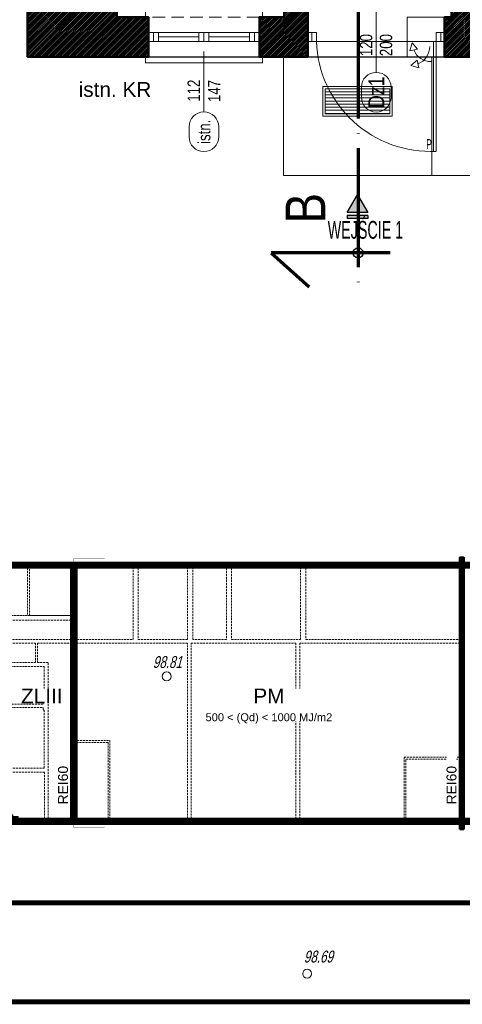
# Model space of a CAD drawing. Header units: centimetres. Extents: x -2715 to 104803, y -1446 to 32152.
# Tile 6 of 27: x 86208 to 86654, y -1446 to -452. Entities that reach past the tile are written whole.
import ezdxf
from ezdxf.enums import TextEntityAlignment as Align

# ---------------------------------------------------------------- set-up
doc = ezdxf.new("R2010")
doc.units = ezdxf.units.CM
doc.header["$MEASUREMENT"] = 0
for name, pattern in [('ACAD_ISO04W100', [30, 24, -3, 0, -3]), ('DASHDOT', [25.4, 12.7, -6.35, 0, -6.35]), ('HIDDEN', [9.525, 6.35, -3.175]), ('HIDDENX2', [19.05, 12.7, -6.35])]:
    doc.linetypes.add(name, pattern=pattern)
for name, color, linetype, lineweight in [('0_TXT', 7, 'Continuous', 15), ('0_TXT_rzędne wys.', 30, 'Continuous', 15), ('1_ doors', 152, 'Continuous', 15), ('1_ hatch', 8, 'Continuous', 9), ('1_ projection', 9, 'HIDDENX2', 5), ('1_ view 1', 7, 'Continuous', 15), ('1_ view 2', 9, 'Continuous', 13), ('1_ wall STRUCT', 72, 'Continuous', 50), ('1_ windows', 142, 'Continuous', 15), ('A_szpilki okna', 3, 'Continuous', 13), ('IS_obrys', 6, 'Continuous', 30), ('przekroj projektowany', 10, 'ACAD_ISO04W100', 70)]:
    doc.layers.add(name, color=color, linetype=linetype, lineweight=lineweight)
doc.layers.add('1_ area', color=30, linetype='Continuous', lineweight=9, plot=False)
for name, color, linetype in [('1_ dach - osie', 7, 'DASHDOT'), ('3_KRATA_okno istn.', 9, 'ZIGZAG'), ('DIM', 7, 'Continuous')]:
    doc.layers.add(name, color=color, linetype=linetype)
for name, color, linetype, lineweight, true_color in [('1_ wall STRUCT proj.', 7, 'Continuous', 50, 0x1a8cff), ('1_ wall STRUCT-DIV rozbiorka', 7, 'Continuous', 9, 0xff0a0a), ('2_ doors description proj.', 7, 'Continuous', 15, 0x1a8cff), ('2_ windows description proj.', 7, 'Continuous', 15, 0x1a8cff), ('3_ PPOŻ  opisy', 7, 'Continuous', 18, 0x940000)]:
    doc.layers.add(name, color=color, linetype=linetype, lineweight=lineweight, true_color=true_color)
doc.styles.add('ARIAL', font='arial.ttf', dxfattribs={"width": 0.8})
doc.styles.add('BIKTS', font='bikromsw.shx', dxfattribs={"width": 0.85})
doc.styles.add('H_POM', font='ARIALN.TTF', dxfattribs={"width": 0.7, "height": 18})
doc.styles.add('opis100', font='ARIALN.TTF', dxfattribs={"height": 18})
doc.styles.get("Standard").update_dxf_attribs({"font": 'arial.ttf'})
doc.styles.add('TXT_D', font='arial.ttf')
doc.linetypes.add('Rozbiö˘ka', pattern='A,7,[121,msgB.shx,S=1,R=0,X=0.5,Y=-1.826635],7', length=14)
doc.linetypes.add('ZIGZAG', pattern='A,0.0001,-0.2,[131,ltypeshp.shx,S=0.2,R=0,X=-0.2,Y=0],-0.4,[131,ltypeshp.shx,S=0.2,R=180,X=0.2,Y=0],-0.2', length=0.8001)

# ---------------------------------------------------------------- blocks, each defined once
blk = doc.blocks.new('VFDGFHGF')
at = {"color": 7}
for points in [[(67888.88, -1370.49), (67891.88, -1370.49), (67891.88, -1364.49), (67773.88, -1364.49), (67773.88, -1367.49), (67773.88, -1370.49), (67776.88, -1370.49)], [(67888.88, -1410.49), (67891.88, -1410.49), (67891.88, -1416.49), (67773.88, -1416.49), (67773.88, -1416.49), (67773.88, -1410.49), (67776.88, -1410.49)]]:
    blk.add_lwpolyline(points, dxfattribs=at)
at = {"color": 253, "linetype": 'HIDDENX2'}
for points in [[(67888.88, -1370.49), (67776.88, -1370.49)], [(67888.88, -1410.49), (67776.88, -1410.49)]]:
    blk.add_lwpolyline(points, dxfattribs=at)
for points in [[(67781.88, -1394.99), (67776.88, -1394.99), (67776.88, -1385.99), (67781.88, -1385.99), (67781.88, -1394.99)], [(67827.88, -1385.99), (67781.88, -1385.99)], [(67786.88, -1394.99), (67781.88, -1394.99), (67781.88, -1385.99), (67786.88, -1385.99), (67786.88, -1394.99)], [(67827.88, -1390.49), (67786.88, -1390.49)], [(67832.88, -1394.99), (67827.88, -1394.99), (67827.88, -1385.99), (67832.88, -1385.99), (67832.88, -1394.99)], [(67837.88, -1394.99), (67832.88, -1394.99), (67832.88, -1385.99), (67837.88, -1385.99), (67837.88, -1394.99)], [(67883.88, -1385.99), (67837.88, -1385.99)], [(67878.88, -1390.49), (67837.88, -1390.49)], [(67883.88, -1394.99), (67878.88, -1394.99), (67878.88, -1385.99), (67883.88, -1385.99), (67883.88, -1394.99)], [(67888.88, -1394.99), (67883.88, -1394.99), (67883.88, -1385.99), (67888.88, -1385.99), (67888.88, -1394.99)], [(67827.88, -1394.99), (67781.88, -1394.99)], [(67883.88, -1394.99), (67837.88, -1394.99)]]:
    blk.add_lwpolyline(points)
blk = doc.blocks.new('Spilka_okno_pod')
blk.add_line((0, -61.07), (0, 0))
blk.add_lwpolyline([(15, -76.07, 1), (-15, -76.07), (-15, -86.07, 1), (15, -86.07)], format="xyb", close=True)
at = {"style": 'BIKTS', "width": 0.8}
blk.add_attdef('SZEROK', text='', height=8, rotation=89.99999, dxfattribs=at).set_placement((-4.4, -33.48), align=Align.CENTER)
blk.add_attdef('WYSOK', text='', height=8, rotation=89.99999, dxfattribs=at).set_placement((4.75, -33.48), align=Align.TOP_CENTER)
blk.add_attdef('OZN', text='', height=8, rotation=89.99999, dxfattribs=at).set_placement((0, -81.07), align=Align.MIDDLE)
blk = doc.blocks.new('strzałka samozamykacz')
for p, q in [((-12.55, 13.79), (-11.02, 21.47)), ((-19.09, 19.09), (-12.55, 13.79))]:
    blk.add_line(p, q)
blk.add_lwpolyline([(-19.09, 19.09), (-11.02, 21.47)])
blk.add_arc((-19.09, 0), 19.09, 0, 67.49939)
blk = doc.blocks.new('gfdhgfdhgfhg')
at = {"layer": '1_ hatch'}
h = blk.add_hatch(dxfattribs=at)
h.set_pattern_fill('ANSI31', color=256, scale=25, angle=315)
h.set_pattern_definition([(360, (-67.5, -2.5), (8e-16, 3.125), [])])
h.paths.add_polyline_path([(-67.5, -27.5), (-2.5, -27.5), (-2.5, -2.5), (-67.5, -2.5)])
at = {"layer": '1_ view 2'}
for points in [[(-70, -30), (0, -30), (0, 0), (-70, 0)], [(-67.5, -27.5), (-2.5, -27.5), (-2.5, -2.5), (-67.5, -2.5)]]:
    blk.add_lwpolyline(points, close=True, dxfattribs=at)
blk = doc.blocks.new('GFHFGHGF')
at = {"linetype": 'Continuous'}
blk.add_hatch(color=256, dxfattribs=at).paths.add_polyline_path([(-10.4, -18.01), (0, 0), (10.4, -18.01)])
at = {"linetype": 'Continuous', "true_color": 0xc7c8ca}
for points in [[(-10.4, -18.01), (0, 0), (10.4, -18.01)], [(10.4, -23.89), (10.4, -20.95), (-10.4, -20.95), (-10.4, -23.89)]]:
    blk.add_hatch(color=9, dxfattribs=at).paths.add_polyline_path(points)
for p, q in [((10.4, -20.95), (-10.4, -20.95)), ((-10.4, -20.95), (-10.4, -23.89)), ((10.4, -23.89), (-10.4, -23.89)), ((10.4, -20.95), (10.4, -23.89))]:
    blk.add_line(p, q)
at = {"linetype": 'Continuous'}
blk.add_lwpolyline([(-10.4, -18.01), (0, 0), (10.4, -18.01)], close=True, dxfattribs=at)
blk.add_lwpolyline([(-10.4, -18.01), (0, 0), (10.4, -18.01)], close=True)
at = {"insert": (-30.05, -26.4), "char_height": 18, "width": 79.6756, "attachment_point": 1, "style": 'H_POM'}
blk.add_mtext('WEJŚCIE 1', dxfattribs=at)
blk = doc.blocks.new('WSP')
at = {"linetype": 'Continuous'}
blk.add_circle((0, 0), 0.045, dxfattribs=at)
blk = doc.blocks.new('_OZN.DRZWI')
blk.add_line((0, 0), (61.07, 0))
blk.add_lwpolyline([(-15, 15, -1), (-15, -15), (-25, -15, -1), (-25, 15)], format="xyb", close=True)
at = {"style": 'BIKTS', "width": 0.8}
blk.add_attdef('WYSOK', text='', height=8, rotation=0.00001, dxfattribs=at).set_placement((27.59, 12.75), align=Align.TOP_CENTER)
for p in [(-20, 0), (75.14, 0)]:
    blk.add_attdef('OZN', text='', height=8, rotation=0.00001, dxfattribs=at).set_placement(p, align=Align.MIDDLE)
blk.add_attdef('SZEROK', text='', height=8, rotation=0.00001, dxfattribs=at).set_placement((27.59, -12.4), align=Align.CENTER)
blk = doc.blocks.new('GRFHGFJNHGJMKH')
at = {"layer": '1_ dach - osie'}
blk.add_line((0, -1754.68), (0, 0), dxfattribs=at)
at = {"layer": 'DIM'}
blk.add_circle((0, -1966.24), 5, dxfattribs=at)
blk.add_circle((0, -1966.24), 5, dxfattribs=at)
at = {"layer": 'przekroj projektowany', "ltscale": 5}
blk.add_line((0, -1710.51), (0, -2000.22), dxfattribs=at)
blk.add_lwpolyline([(32.24, -1966.24), (-87.85, -1966.24), (-49.36, -2000.56)], dxfattribs=at)
at = {"layer": 'przekroj projektowany', "color": 7, "ltscale": 5, "insert": (-73.17, -1936.37), "char_height": 40, "width": 94.4403, "attachment_point": 1, "rotation": 90, "style": 'opis100'}
blk.add_mtext('B', dxfattribs=at)
blk = doc.blocks.new('FDSFDGDFHFGH')
for p, q in [((-138, 4.55), (-134.45, 4.55)), ((-129.45, 4.55), (-129.45, -4.55)), ((-8.55, -4.55), (-8.55, 4.55)), ((-8.55, 4.55), (-4, 4.55)), ((-4, 4.55), (-0.45, 4.55)), ((-129.45, -4.55), (-134, -4.55)), ((-32.64, -5.84), (-27.34, -12.38)), ((-11.27, -4.55), (-11.27, -115.41)), ((-4, -4.55), (-8.55, -4.55)), ((-8.55, -4.55), (-8.55, -115.45)), ((-27.34, -12.38), (-35.01, -13.91))]:
    blk.add_line(p, q)
for points in [[(-134, -4.55), (-134, 4.55), (-138, 4.55), (-138, -4.55)], [(-129.45, -4.55), (-129.45, 4.55), (-134, 4.55), (-134, -4.55)], [(-4, -4.55), (-4, 4.55), (-8.55, 4.55), (-8.55, -4.55)], [(0, -4.55), (0, 4.55), (-4, 4.55), (-4, -4.55)]]:
    blk.add_lwpolyline(points, close=True)
for points in [[(-69, -1.36), (-69, -0.36)], [(-32.64, -5.84), (-35.01, -13.91)], [(-8.55, -4.55), (-11.27, -4.55)]]:
    blk.add_lwpolyline(points)
for centre, radius, start, end in [((-14.26, -0.33), 115.27, 182.09842, 272.84172), ((-13.55, -5.84), 19.09, 202.50061, 270)]:
    blk.add_arc(centre, radius, start, end)
at = {"insert": (-18.4, -103.17), "char_height": 10, "width": 6.2032, "attachment_point": 1, "style": 'H_POM'}
blk.add_mtext('P', dxfattribs=at)
blk = doc.blocks.new('gfdhgfhgfh')
at = {"layer": '1_ hatch'}
h = blk.add_hatch(dxfattribs=at)
h.set_pattern_fill('ANSI31', color=256, scale=10)
h.set_pattern_definition([(45, (-431355.607, 12231.814), (-0.8838834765, 0.8838834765), [])])
h.paths.add_polyline_path([(2943, -1726), (2968, -1726), (2968, 0), (2968, 30), (2943, 30), (2943, -1726)], is_closed=False)
h = blk.add_hatch(dxfattribs=at)
h.set_pattern_fill('ANSI31', color=256, scale=10)
h.set_pattern_definition([(45, (-345755.4368, 10788.6668), (-0.8838834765, 0.8838834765), [])])
h.paths.add_polyline_path([(2943, -1656), (470, -1656), (470, -40), (2943, -40), (2943, 0), (0, 0), (0, -1696), (2943, -1696), (2943, -1656)], is_closed=False)
h.paths.add_polyline_path([(90, -1644), (55, -1644), (55, -1634), (40, -1634), (40, -501), (36, -501), (36, -375), (40, -375), (40, -40), (428, -40), (428, -1656), (90, -1656), (90, -1644)], is_closed=False, flags=16)
h = blk.add_hatch(dxfattribs=at)
h.set_pattern_fill('ANSI31', color=256, scale=10)
h.set_pattern_definition([(45, (-516635.7771, 13674.9611), (-0.8838834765, 0.8838834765), [])])
h.paths.add_polyline_path([(3380.6, -40), (2968, -40), (2968, 0), (3413.8, 0), (3426.5, -7.4), (3363.3, -27.7)])
h = blk.add_hatch(dxfattribs=at)
h.set_pattern_fill('ANSI31', color=256, scale=10)
h.set_pattern_definition([(45, (-259835.2666, 9345.5197), (-0.8838834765, 0.8838834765), [])])
h.paths.add_polyline_path([(2968, -1656), (2968, -1696), (3369.2, -1696), (3355.4, -1686.2), (3418.6, -1665.8), (3401.7, -1656)])
at = {"layer": '1_ projection', "color": 251}
for points in [[(40, -345), (428, -345), (428, -40), (40, -40)], [(150, -345), (40, -345), (40, -40), (150, -40)], [(470, -501), (832, -501), (832, -40), (470, -40)], [(865, -501), (1184, -501), (1184, -40), (865, -40)], [(1434, -501), (1217, -501), (1217, -40), (1434, -40)], [(1467, -501), (1914, -501), (1914, -40), (1467, -40)]]:
    blk.add_lwpolyline(points, close=True, dxfattribs=at)
for points in [[(428, -345), (162, -345), (162, -40), (428, -40), (428, -345)], [(2943, -40), (1947, -40), (1947, -501), (2943, -501)], [(2968, -501), (2968, -40)], [(36, -501), (36, -375), (428, -375), (428, -501), (36, -501)], [(36, -501), (36, -375), (428, -375), (428, -501), (36, -501)], [(202, -650), (202, -525), (40, -525), (40, -650), (202, -650)], [(428, -1656), (283, -1656), (283, -650), (214, -650), (214, -525), (428, -525), (428, -1656)], [(470, -525), (470, -1154), (682, -1154), (682, -1656), (1183, -1656), (1183, -525), (470, -525)], [(1207, -1656), (1207, -525), (1884, -525), (1884, -1656), (1207, -1656)], [(1908, -525), (1908, -1656), (2582, -1656), (2582, -1261), (2943, -1261), (2943, -525), (1908, -525)], [(258, -903), (250, -903), (250, -919), (40, -919), (40, -675), (258, -675), (258, -903)], [(258, -1333), (40, -1333), (40, -941), (250, -941), (250, -958), (258, -958), (258, -1333)], [(470, -1656), (670, -1656), (670, -1166), (470, -1166), (470, -1656)], [(2594, -1656), (2594, -1273), (2943, -1273), (2943, -1656), (2594, -1656)], [(40, -1357), (40, -1634), (55, -1634), (55, -1644), (90, -1644), (90, -1656), (259, -1656), (259, -1357), (40, -1357)]]:
    blk.add_lwpolyline(points, dxfattribs=at)
at = {"layer": '1_ view 1'}
for points in [[(3392.6, -116.7), (3392.6, -48.6), (3363.3, -27.7), (3426.5, -7.4), (3392.6, 12.4), (3392.6, 89.9)], [(3393.6, -116.7), (3393.6, -48.1), (3365.5, -28.1), (3428.9, -7.7), (3393.6, 12.9), (3393.6, 89.9)], [(3413.8, 0), (2968, 0), (2968, 30), (2943, 30), (2943, 0), (40, 0)], [(2943, -1696), (0, -1696), (0, 0), (2943, 0)], [(428, -40), (40, -40), (40, -1634), (55, -1634), (55, -1644), (90, -1644), (90, -1656), (428, -1656), (428, -40)], [(470, -40), (470, -1656), (2943, -1656), (2943, -40), (470, -40)], [(3380.6, -40), (2968, -40), (2968, 0), (3413.8, 0), (3426.5, -7.4), (3363.3, -27.7), (3380.6, -40)], [(3380.6, -40), (2968, -40)], [(3384.7, -1783.2), (3384.7, -1707), (3355.4, -1686.2), (3418.6, -1665.8), (3384.7, -1646.1), (3384.7, -1586.3)], [(3385.7, -1783.2), (3385.7, -1706.5), (3357.6, -1686.5), (3421, -1666.1), (3385.7, -1645.5), (3385.7, -1586.3)], [(40, -1696), (40, -1696), (2943, -1696), (2943, -1726), (2968, -1726), (2968, -1696), (3369.2, -1696)], [(2968, -1656), (3353, -1656), (3401.7, -1656)], [(2968, -1656), (2968, -1696), (3369.2, -1696), (3355.4, -1686.2), (3418.6, -1665.8), (3401.7, -1656), (2968, -1656)]]:
    blk.add_lwpolyline(points, dxfattribs=at)
at = {"layer": '1_ wall STRUCT proj.'}
blk.add_lwpolyline([(2943, -1726), (2943, 30), (2968, 30), (2968, -1726), (2943, -1726)], dxfattribs=at)
at = {"layer": '3_ PPOŻ  opisy', "linetype": 'HIDDEN', "ltscale": 2.5, "const_width": 2.5}
for points in [[(448, 22.9), (448, -1714.5)], [(448, 22.9), (648, 22.9)], [(2955.5, 30), (2955.5, -1726)], [(448, -1714.5), (648, -1714.5)]]:
    blk.add_lwpolyline(points, dxfattribs=at)

msp = doc.modelspace()

# ---------------------------------------------------------------- hatches: boundary and pattern name
at = {"layer": '1_ hatch'}
h = msp.add_hatch(dxfattribs=at)
h.set_pattern_fill('ANSI31', color=256, scale=10)
h.paths.add_polyline_path([(86636.55, -489.07), (86636.55, -449.07), (86643.55, -449.07), (86643.55, 511.93), (86685.55, 511.93), (86685.55, -449.07), (86722.55, -449.07), (86722.55, -489.07)])
h = msp.add_hatch(dxfattribs=at)
h.set_pattern_fill('ANSI31', color=256, scale=10)
h.paths.add_polyline_path([(86215.55, -40.07), (86255.55, -40.07), (86255.55, -126.07), (86306.55, -126.07), (86306.55, -150.07), (86255.55, -150.07), (86255.55, -427.07), (86270.55, -427.07), (86270.55, -437.07), (86305.55, -437.07), (86305.55, -449.07), (86337.55, -449.07), (86337.55, -489.07), (86215.55, -489.07)])
h = msp.add_hatch(dxfattribs=at)
h.set_pattern_fill('ANSI31', color=256, scale=10)
h.paths.add_polyline_path([(86474.55, -428.07), (86474.55, -449.07), (86449.55, -449.07), (86449.55, -489.07), (86498.55, -489.07), (86498.55, -449.07), (86498.55, -428.07)])

# ---------------------------------------------------------------- linework, layer by layer
at = {"layer": '1_ area'}
msp.add_lwpolyline([(89183.91, -489.07), (86215.55, -489.07), (86215.55, 1206.93), (89183.91, 1206.93)], close=True, dxfattribs=at)
at = {"layer": '1_ projection'}
msp.add_lwpolyline([(86498.55, -489.07), (86636.55, -489.07)], dxfattribs=at)
at = {"layer": '1_ view 1'}
msp.add_lwpolyline([(86473.82, -489.07), (86473.82, -489.07), (86473.82, -609.07), (86623.55, -609.07), (86623.55, -579.07), (86623.55, -489.07)], dxfattribs=at)
at = {"layer": '1_ view 1', "color": 150}
msp.add_lwpolyline([(86623.55, -609.07), (86663.55, -609.07), (86663.55, -489.07), (86623.55, -489.07)], dxfattribs=at)
at = {"layer": '1_ view 2'}
msp.add_lwpolyline([(86498.55, -473.62), (86636.55, -473.62)], dxfattribs=at)
at = {"layer": '1_ wall STRUCT'}
for points in [[(86636.55, -489.07), (86636.55, -449.07), (86643.55, -449.07), (86643.55, 511.93), (86685.55, 511.93), (86685.55, -449.07), (86722.55, -449.07), (86722.55, -489.07), (86636.55, -489.07)], [(86474.55, -428.07), (86474.55, -449.07), (86449.55, -449.07), (86449.55, -489.07), (86498.55, -489.07), (86498.55, -449.07), (86498.55, -428.07), (86474.55, -428.07)]]:
    msp.add_lwpolyline(points, dxfattribs=at)
msp.add_lwpolyline([(86215.55, -40.07), (86255.55, -40.07), (86255.55, -126.07), (86306.55, -126.07), (86306.55, -150.07), (86255.55, -150.07), (86255.55, -427.07), (86270.55, -427.07), (86270.55, -437.07), (86305.55, -437.07), (86305.55, -449.07), (86305.55, -449.07), (86337.55, -449.07), (86337.55, -489.07), (86215.55, -489.07)], close=True, dxfattribs=at)
at = {"layer": '1_ wall STRUCT-DIV rozbiorka', "linetype": 'Rozbiö˘ka'}
msp.add_lwpolyline([(86636.55, -449.07), (86598.55, -449.07), (86598.55, -489.07), (86636.55, -489.07)], dxfattribs=at)
at = {"layer": '3_KRATA_okno istn.', "linetype": 'ZIGZAG', "ltscale": 15}
msp.add_lwpolyline([(86337.55, -489.07), (86449.55, -489.07)], dxfattribs=at)
at = {"layer": 'IS_obrys'}
msp.add_lwpolyline([(86215.55, -489.07), (89195.55, -489.07), (89195.55, 1206.93), (86215.55, 1206.93)], close=True, dxfattribs=at)

# ---------------------------------------------------------------- block references
msp.add_blockref('GFHFGHGF', (86548.55, -628.37))
at = {"layer": '0_TXT_rzędne wys.', "lineweight": 9, "xscale": 99.73580285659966, "yscale": 99.73580285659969, "zscale": 99.73580285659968, "rotation": 28.77486728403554}
for p in [(86355.9, -1114.63), (86497.72, -1414.77)]:
    msp.add_blockref('WSP', p, dxfattribs=at)
at = {"layer": '1_ doors'}
msp.add_blockref('FDSFDGDFHFGH', (86636.55, -469.07), dxfattribs=at)
at = {"layer": '1_ doors', "xscale": -1, "rotation": 180}
msp.add_blockref('strzałka samozamykacz', (86621.48, -478.62), dxfattribs=at)
at = {"layer": '1_ view 1'}
msp.add_blockref('GRFHGFJNHGJMKH', (86549.24, 1279.19), dxfattribs=at)
at = {"layer": '1_ view 1', "xscale": 0.15625, "yscale": 0.15625, "zscale": 0.15625}
msp.add_blockref('gfdhgfhgfh', (86192.1, -999.13), dxfattribs=at)
at = {"layer": '1_ view 2'}
msp.add_blockref('gfdhgfdhgfhg', (86583.55, -519.07), dxfattribs=at)
at = {"layer": '1_ windows'}
msp.add_blockref('VFDGFHGF', (18560.66, 921.42), dxfattribs=at)
at = {"layer": '2_ doors description proj.'}
ref = msp.add_blockref('_OZN.DRZWI', (86567.55, -504.85), dxfattribs=dict(at, rotation=90.00000000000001))
ref.add_attrib('OZN', 'proj.', dxfattribs={"layer": '0', "color": 7, "lineweight": 5, "height": 12.5, "rotation": 90, "style": 'BIKTS', "width": 0.8}).set_placement((86567.55, -423.45), align=Align.MIDDLE)
ref.add_attrib('WYSOK', '200', dxfattribs={"layer": '0', "color": 7, "lineweight": 5, "height": 12.5, "rotation": 90, "style": 'BIKTS', "width": 0.8}).set_placement((86571.09, -477.26), align=Align.TOP_CENTER)
ref.add_attrib('SZEROK', '120', dxfattribs={"layer": '0', "color": 7, "lineweight": 5, "height": 12.5, "rotation": 90, "style": 'BIKTS', "width": 0.8}).set_placement((86563.53, -477.26), align=Align.CENTER)
ref.add_attrib('OZN', 'Dz1', dxfattribs={"layer": '0', "color": 7, "lineweight": 5, "height": 16, "rotation": 90, "style": 'ARIAL', "width": 0.8}).set_placement((86567.55, -524.85), align=Align.MIDDLE)
at = {"layer": '2_ windows description proj.'}
ref = msp.add_blockref('Spilka_okno_pod', (86393.55, -483.71), dxfattribs=dict(at, xscale=-1))
ref.add_attrib('WYSOK', '147', dxfattribs={"layer": 'A_szpilki okna', "color": 7, "height": 12.5, "rotation": 90, "style": 'BIKTS', "width": 0.8}).set_placement((86397.74, -523.67), align=Align.TOP_CENTER)
ref.add_attrib('SZEROK', '112', dxfattribs={"layer": 'A_szpilki okna', "color": 7, "height": 12.5, "rotation": 90, "style": 'BIKTS', "width": 0.8}).set_placement((86389.49, -523.29), align=Align.CENTER)
ref.add_attrib('OZN', 'istn.', dxfattribs={"layer": 'A_szpilki okna', "color": 7, "height": 12.5, "rotation": 90, "style": 'BIKTS', "width": 0.8}).set_placement((86393.55, -564.78), align=Align.MIDDLE)

# ---------------------------------------------------------------- texts
at = {"layer": '0_TXT', "insert": (86267.06, -514.53), "char_height": 15, "width": 75.0214, "attachment_point": 1, "style": 'TXT_D', "bg_fill": 3, "box_fill_scale": 1, "bg_fill_color": 256, "bg_fill_transparency": 0}
msp.add_mtext('istn. KR', dxfattribs=at)
at = {"layer": '0_TXT_rzędne wys.', "lineweight": 9, "oblique": 15, "width": 0.7}
for s, p in [('98.81', (86356.59, -1100.12)), ('98.69', (86509.01, -1397.45))]:
    msp.add_text(s, height=12, dxfattribs=at).set_placement(p, align=Align.MIDDLE)

# ---------------------------------------------------------------- next in the draw order: linework, layer by layer
at = {"lineweight": 50, "const_width": 5}
msp.add_lwpolyline([(85600.17, -1443.15), (85600.17, 1526.85), (89800.17, 1526.85), (89800.17, -1443.15), (85600.17, -1443.15)], dxfattribs=at)
at = {"lineweight": 50}
msp.add_lwpolyline([(86020.17, -1343.15, 5, 5, 0), (86020.17, 1426.85, 5, 5, 0), (89700.17, 1426.85, 5, 5, 0), (89700.17, -1343.15, 5, 5, 0)], format="xyseb", close=True, dxfattribs=at)

# ---------------------------------------------------------------- next in the draw order: texts
at = {"layer": '3_ PPOŻ  opisy', "char_height": 15, "attachment_point": 1, "style": 'TXT_D', "bg_fill": 3, "box_fill_scale": 1, "bg_fill_color": 1, "bg_fill_transparency": 0}
for s, insert, width in [('\\pxqc;ZLIII', (86208.98, -1126.86), 41.7905), ('\\pxqc;PM\\P{\\H0.533333x;500 < (Qd) < 1000 MJ/m2}', (86390.17, -1126.86), 137.9765)]:
    msp.add_mtext(s, dxfattribs=dict(at, insert=insert, width=width))
at = {"layer": '3_ PPOŻ  opisy', "char_height": 10, "width": 58.5233, "attachment_point": 1, "rotation": 90, "style": 'TXT_D', "bg_fill": 3, "box_fill_scale": 1, "bg_fill_color": 1, "bg_fill_transparency": 0}
for insert in [(86246.29, -1253.64), (86638.46, -1253.64)]:
    msp.add_mtext('\\pxqc;REI60', dxfattribs=dict(at, insert=insert))

doc.saveas('drawing.dxf')
